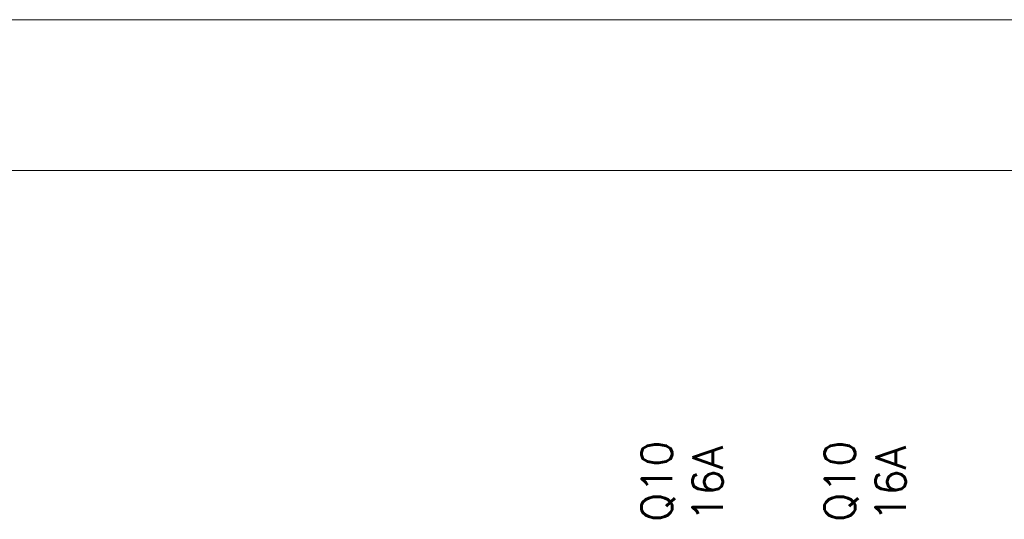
# Model space of a CAD drawing. Header units: millimetres. Extents: x 262469 to 275208, y -32539 to 9411.
# Tile 92 of 256: x 270118 to 270150, y -22413 to -22397. Entities that reach past the tile are written whole.
import ezdxf

# ---------------------------------------------------------------- set-up
doc = ezdxf.new("R2010")
doc.units = ezdxf.units.MM
doc.header["$LTSCALE"] = 100
doc.layers.get('0').update_dxf_attribs({"color": 8})
doc.layers.add('$ mp_ele', color=1, linetype='Continuous', lineweight=35)
doc.styles.get("Standard").update_dxf_attribs({"font": 'simplex.shx', "width": 0.8})

# ---------------------------------------------------------------- blocks, each defined once
blk = doc.blocks.new('*U2093')

msp = doc.modelspace()

# ---------------------------------------------------------------- linework, layer by layer
at = {"layer": '$ mp_ele', "color": 7, "linetype": 'Continuous', "lineweight": 5}
for p, q in [((270047.583, -22396.866), (270172.435, -22396.866)), ((270047.583, -22396.866), (270172.435, -22396.866)), ((270052.385, -22401.668), (270167.633, -22401.668)), ((270052.385, -22401.668), (270167.633, -22401.668))]:
    msp.add_line(p, q, dxfattribs=at)

# ---------------------------------------------------------------- block references
ref = msp.add_blockref('*U2093', (270097.68, -22305.501), dxfattribs=dict(xscale=0.3243391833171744, yscale=0.3243391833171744, zscale=0.3243391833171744))
ref.add_attrib('Oznakowanie', 'Q10', (270139.196, -22412.857), dxfattribs={"height": 0.973, "rotation": 90, "flags": 2})
ref.add_attrib('Pr¹d znamionowy', '16A', (270140.817, -22412.857), dxfattribs={"height": 0.973, "rotation": 90, "flags": 2})
ref = msp.add_blockref('*U2093', (270103.515, -22305.501), dxfattribs=dict(xscale=0.3243391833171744, yscale=0.3243391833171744, zscale=0.3243391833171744))
ref.add_attrib('Oznakowanie', 'Q10', (270145.031, -22412.857), dxfattribs={"height": 0.973, "rotation": 90, "flags": 2})
ref.add_attrib('Pr¹d znamionowy', '16A', (270146.652, -22412.857), dxfattribs={"height": 0.973, "rotation": 90, "flags": 2})

doc.saveas('drawing.dxf')
